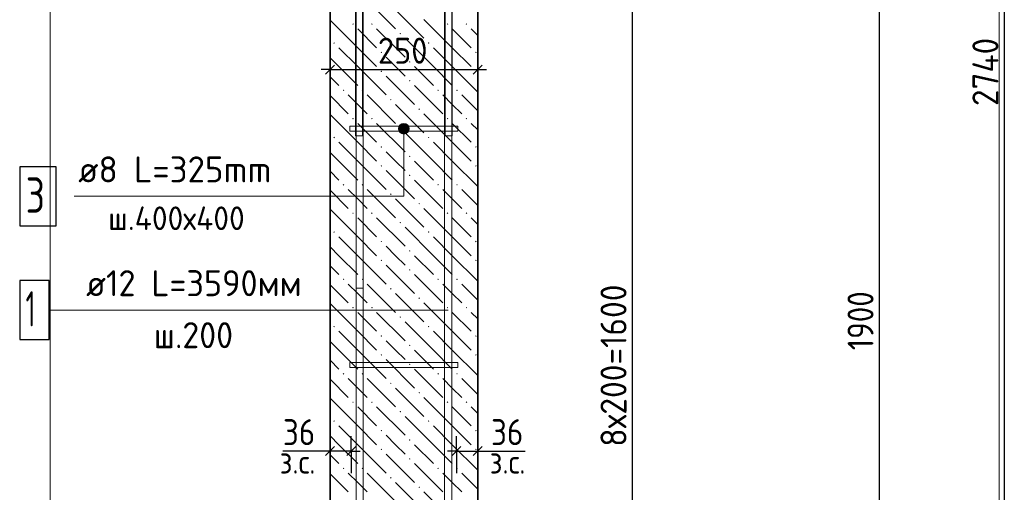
# Model space of a CAD drawing. Header units: millimetres. Extents: x 0 to 50400, y 0 to 35640.
# Tile 16 of 23: x 26469 to 36467, y 17424 to 22224. Entities that reach past the tile are written whole.
import ezdxf

# ---------------------------------------------------------------- set-up
doc = ezdxf.new("R2010")
doc.units = ezdxf.units.MM
doc.linetypes.add('______2', pattern=[324, 240, -84])
for name, color, linetype, lineweight in [('Standard', 7, 'Continuous', 25), ('Выпуски арматуры Г-обр.', 52, 'Continuous', 25), ('ЖБ Стена верхний уровень', 7, 'Continuous', 35), ('Позиционная метка линия выноска', 7, 'Continuous', 13)]:
    doc.layers.add(name, color=color, linetype=linetype, lineweight=lineweight)
doc.layers.add('Размерная выноска', color=7, linetype='Continuous')
for name, color, linetype, true_color in [('Стена обрамление П-обр.', 7, 'Continuous', 0xa0a0a0), ('Стена фоновая арматура Х1', 7, '______2', 0xa0a0a0), ('Стена фоновая затяжка С-обр.', 7, '______2', 0xa0a0a0)]:
    doc.layers.add(name, color=color, linetype=linetype, true_color=true_color)
doc.styles.add('ISOCPEUR', font='txt')

msp = doc.modelspace()

# ---------------------------------------------------------------- hatches: boundary and pattern name
at = {"layer": 'ЖБ Стена верхний уровень', "linetype": 'Continuous', "lineweight": 18, "transparency": 33554687}
for points in [[(29846.2, 22179), (29854, 22186.8), (29861.8, 22179), (29854, 22171.2)], [(30038.2, 22179), (30046, 22186.8), (30053.8, 22179), (30046, 22171.2)], [(30806.2, 22179), (30814, 22186.8), (30821.8, 22179), (30814, 22171.2)], [(30998.2, 22179), (31006, 22186.8), (31013.8, 22179), (31006, 22171.2)], [(30326.2, 22083), (30334, 22090.8), (30341.8, 22083), (30334, 22075.2)], [(29654.2, 21987), (29662, 21994.8), (29669.8, 21987), (29662, 21979.2)], [(30134.2, 21891), (30142, 21898.8), (30149.8, 21891), (30142, 21883.2)], [(30614.2, 21987), (30622, 21994.8), (30629.8, 21987), (30622, 21979.2)], [(31094.2, 21891), (31102, 21898.8), (31109.8, 21891), (31102, 21883.2)], [(30422.2, 21795), (30430, 21802.8), (30437.8, 21795), (30430, 21787.2)], [(30134.2, 21699), (30142, 21706.8), (30149.8, 21699), (30142, 21691.2)], [(31094.2, 21699), (31102, 21706.8), (31109.8, 21699), (31102, 21691.2)], [(30422.2, 21603), (30430, 21610.8), (30437.8, 21603), (30430, 21595.2)], [(29750.2, 21507), (29758, 21514.8), (29765.8, 21507), (29758, 21499.2)], [(29942.2, 21507), (29950, 21514.8), (29957.8, 21507), (29950, 21499.2)], [(30710.2, 21507), (30718, 21514.8), (30725.8, 21507), (30718, 21499.2)], [(30902.2, 21507), (30910, 21514.8), (30917.8, 21507), (30910, 21499.2)], [(30230.2, 21411), (30238, 21418.8), (30245.8, 21411), (30238, 21403.2)], [(30518.2, 21315), (30526, 21322.8), (30533.8, 21315), (30526, 21307.2)], [(29846.2, 21219), (29854, 21226.8), (29861.8, 21219), (29854, 21211.2)], [(30038.2, 21219), (30046, 21226.8), (30053.8, 21219), (30046, 21211.2)], [(30806.2, 21219), (30814, 21226.8), (30821.8, 21219), (30814, 21211.2)], [(30998.2, 21219), (31006, 21226.8), (31013.8, 21219), (31006, 21211.2)], [(30326.2, 21123), (30334, 21130.8), (30341.8, 21123), (30334, 21115.2)], [(29654.2, 21027), (29662, 21034.8), (29669.8, 21027), (29662, 21019.2)], [(30614.2, 21027), (30622, 21034.8), (30629.8, 21027), (30622, 21019.2)], [(30134.2, 20931), (30142, 20938.8), (30149.8, 20931), (30142, 20923.2)], [(31094.2, 20931), (31102, 20938.8), (31109.8, 20931), (31102, 20923.2)], [(30422.2, 20835), (30430, 20842.8), (30437.8, 20835), (30430, 20827.2)], [(30134.2, 20739), (30142, 20746.8), (30149.8, 20739), (30142, 20731.2)], [(31094.2, 20739), (31102, 20746.8), (31109.8, 20739), (31102, 20731.2)], [(30422.2, 20643), (30430, 20650.8), (30437.8, 20643), (30430, 20635.2)], [(29750.2, 20547), (29758, 20554.8), (29765.8, 20547), (29758, 20539.2)], [(29942.2, 20547), (29950, 20554.8), (29957.8, 20547), (29950, 20539.2)], [(30710.2, 20547), (30718, 20554.8), (30725.8, 20547), (30718, 20539.2)], [(30902.2, 20547), (30910, 20554.8), (30917.8, 20547), (30910, 20539.2)], [(30230.2, 20451), (30238, 20458.8), (30245.8, 20451), (30238, 20443.2)], [(30518.2, 20355), (30526, 20362.8), (30533.8, 20355), (30526, 20347.2)], [(29846.2, 20259), (29854, 20266.8), (29861.8, 20259), (29854, 20251.2)], [(30038.2, 20259), (30046, 20266.8), (30053.8, 20259), (30046, 20251.2)], [(30806.2, 20259), (30814, 20266.8), (30821.8, 20259), (30814, 20251.2)], [(30998.2, 20259), (31006, 20266.8), (31013.8, 20259), (31006, 20251.2)], [(30326.2, 20163), (30334, 20170.8), (30341.8, 20163), (30334, 20155.2)], [(29654.2, 20067), (29662, 20074.8), (29669.8, 20067), (29662, 20059.2)], [(30614.2, 20067), (30622, 20074.8), (30629.8, 20067), (30622, 20059.2)], [(30134.2, 19971), (30142, 19978.8), (30149.8, 19971), (30142, 19963.2)], [(31094.2, 19971), (31102, 19978.8), (31109.8, 19971), (31102, 19963.2)], [(30422.2, 19875), (30430, 19882.8), (30437.8, 19875), (30430, 19867.2)], [(30134.2, 19779), (30142, 19786.8), (30149.8, 19779), (30142, 19771.2)], [(31094.2, 19779), (31102, 19786.8), (31109.8, 19779), (31102, 19771.2)], [(30422.2, 19683), (30430, 19690.8), (30437.8, 19683), (30430, 19675.2)], [(29750.2, 19587), (29758, 19594.8), (29765.8, 19587), (29758, 19579.2)], [(29942.2, 19587), (29950, 19594.8), (29957.8, 19587), (29950, 19579.2)], [(30230.2, 19491), (30238, 19498.8), (30245.8, 19491), (30238, 19483.2)], [(30710.2, 19587), (30718, 19594.8), (30725.8, 19587), (30718, 19579.2)], [(30902.2, 19587), (30910, 19594.8), (30917.8, 19587), (30910, 19579.2)], [(30518.2, 19395), (30526, 19402.8), (30533.8, 19395), (30526, 19387.2)], [(29846.2, 19299), (29854, 19306.8), (29861.8, 19299), (29854, 19291.2)], [(30038.2, 19299), (30046, 19306.8), (30053.8, 19299), (30046, 19291.2)], [(30806.2, 19299), (30814, 19306.8), (30821.8, 19299), (30814, 19291.2)], [(30998.2, 19299), (31006, 19306.8), (31013.8, 19299), (31006, 19291.2)], [(30326.2, 19203), (30334, 19210.8), (30341.8, 19203), (30334, 19195.2)], [(29654.2, 19107), (29662, 19114.8), (29669.8, 19107), (29662, 19099.2)], [(30614.2, 19107), (30622, 19114.8), (30629.8, 19107), (30622, 19099.2)], [(30134.2, 19011), (30142, 19018.8), (30149.8, 19011), (30142, 19003.2)], [(31094.2, 19011), (31102, 19018.8), (31109.8, 19011), (31102, 19003.2)], [(30422.2, 18915), (30430, 18922.8), (30437.8, 18915), (30430, 18907.2)], [(30134.2, 18819), (30142, 18826.8), (30149.8, 18819), (30142, 18811.2)], [(31094.2, 18819), (31102, 18826.8), (31109.8, 18819), (31102, 18811.2)], [(30422.2, 18723), (30430, 18730.8), (30437.8, 18723), (30430, 18715.2)], [(29750.2, 18627), (29758, 18634.8), (29765.8, 18627), (29758, 18619.2)], [(29942.2, 18627), (29950, 18634.8), (29957.8, 18627), (29950, 18619.2)], [(30710.2, 18627), (30718, 18634.8), (30725.8, 18627), (30718, 18619.2)], [(30902.2, 18627), (30910, 18634.8), (30917.8, 18627), (30910, 18619.2)], [(30230.2, 18531), (30238, 18538.8), (30245.8, 18531), (30238, 18523.2)], [(30518.2, 18435), (30526, 18442.8), (30533.8, 18435), (30526, 18427.2)], [(29846.2, 18339), (29854, 18346.8), (29861.8, 18339), (29854, 18331.2)], [(30038.2, 18339), (30046, 18346.8), (30053.8, 18339), (30046, 18331.2)], [(30806.2, 18339), (30814, 18346.8), (30821.8, 18339), (30814, 18331.2)], [(30998.2, 18339), (31006, 18346.8), (31013.8, 18339), (31006, 18331.2)], [(30326.2, 18243), (30334, 18250.8), (30341.8, 18243), (30334, 18235.2)], [(29654.2, 18147), (29662, 18154.8), (29669.8, 18147), (29662, 18139.2)], [(30614.2, 18147), (30622, 18154.8), (30629.8, 18147), (30622, 18139.2)], [(30134.2, 18051), (30142, 18058.8), (30149.8, 18051), (30142, 18043.2)], [(31094.2, 18051), (31102, 18058.8), (31109.8, 18051), (31102, 18043.2)], [(30422.2, 17955), (30430, 17962.8), (30437.8, 17955), (30430, 17947.2)], [(30134.2, 17859), (30142, 17866.8), (30149.8, 17859), (30142, 17851.2)], [(31094.2, 17859), (31102, 17866.8), (31109.8, 17859), (31102, 17851.2)], [(30422.2, 17763), (30430, 17770.8), (30437.8, 17763), (30430, 17755.2)], [(29750.2, 17667), (29758, 17674.8), (29765.8, 17667), (29758, 17659.2)], [(29942.2, 17667), (29950, 17674.8), (29957.8, 17667), (29950, 17659.2)], [(30710.2, 17667), (30718, 17674.8), (30725.8, 17667), (30718, 17659.2)], [(30902.2, 17667), (30910, 17674.8), (30917.8, 17667), (30910, 17659.2)], [(30230.2, 17571), (30238, 17578.8), (30245.8, 17571), (30238, 17563.2)], [(30518.2, 17475), (30526, 17482.8), (30533.8, 17475), (30526, 17467.2)]]:
    msp.add_hatch(color=7, dxfattribs=at).paths.add_polyline_path(points, flags=16)
at = {"layer": 'Позиционная метка линия выноска', "linetype": 'Continuous', "lineweight": 13, "transparency": 33554687}
for points in [[(30316.5, 21116.8), (30424.5, 21116.8), (30417, 21143.8)], [(30316.5, 21116.8), (30417, 21143.8), (30324.1, 21143.8)], [(30324.1, 21089.8), (30424.5, 21116.8), (30316.5, 21116.8)], [(30324.1, 21143.8), (30417, 21143.8), (30397.5, 21163.2)], [(30324.1, 21143.8), (30397.5, 21163.2), (30343.5, 21163.2)], [(30324.1, 21089.8), (30417, 21089.8), (30424.5, 21116.8)], [(30343.5, 21163.2), (30397.5, 21163.2), (30370.5, 21170.8)], [(30343.5, 21070.4), (30417, 21089.8), (30324.1, 21089.8)], [(30343.5, 21070.4), (30397.5, 21070.4), (30417, 21089.8)], [(30397.5, 21070.4), (30343.5, 21070.4), (30370.5, 21062.8)]]:
    msp.add_hatch(color=7, dxfattribs=at).paths.add_polyline_path(points)

# ---------------------------------------------------------------- linework, layer by layer
at = {"layer": 'Standard', "color": 7, "linetype": 'Continuous', "lineweight": -3, "transparency": 33554687}
for p, q in [((36467.4, 29936.8), (36467.4, 13496.8)), ((36467.4, 29936.8), (36467.4, 13496.8)), ((29620.5, 21716.8), (29620.5, 21866.8)), ((31120.5, 21716.8), (31120.5, 21866.8)), ((29620.5, 21716.8), (29530.5, 21716.8)), ((29620.5, 21716.8), (29620.5, 21566.8)), ((29620.5, 21716.8), (31120.5, 21716.8)), ((31120.5, 21716.8), (31120.5, 21566.8)), ((31120.5, 21716.8), (31210.5, 21716.8)), ((29620.5, 17842.9), (29620.5, 17992.9)), ((29836.5, 17842.9), (29836.5, 17992.9)), ((30904.5, 17842.9), (30904.5, 17992.9)), ((31120.5, 17842.9), (31120.5, 17992.9)), ((29620.5, 17842.9), (29530.5, 17842.9)), ((29620.5, 17842.9), (29620.5, 17692.9)), ((29620.5, 17842.9), (29620.5, 17842.9)), ((29836.5, 17842.9), (29620.5, 17842.9)), ((29836.5, 17842.9), (29836.5, 17692.9)), ((29836.5, 17842.9), (29836.5, 17617.7)), ((29836.5, 17842.9), (29926.5, 17842.9)), ((30904.5, 17842.9), (30814.5, 17842.9)), ((30904.5, 17842.9), (30904.5, 17692.9)), ((30904.5, 17842.9), (30904.5, 17617.7)), ((30904.5, 17842.9), (31120.5, 17842.9)), ((31120.5, 17842.9), (31120.5, 17692.9)), ((31120.5, 17842.9), (31120.5, 17842.9)), ((31120.5, 17842.9), (31210.5, 17842.9))]:
    msp.add_line(p, q, dxfattribs=at)
at = {"layer": 'Standard', "color": 7, "linetype": 'Continuous', "lineweight": 25, "transparency": 33554687}
for p, q in [((29575.5, 21671.8), (29665.5, 21761.8)), ((31075.5, 21671.8), (31165.5, 21761.8)), ((29665.5, 17887.9), (29575.5, 17797.9)), ((29881.5, 17887.9), (29791.5, 17797.9)), ((30859.5, 17797.9), (30949.5, 17887.9)), ((31075.5, 17797.9), (31165.5, 17887.9))]:
    msp.add_line(p, q, dxfattribs=at)
at = {"layer": 'Standard', "color": 254, "linetype": 'Continuous', "lineweight": 13, "true_color": 0xc4c4ff, "transparency": 33554687}
msp.add_lwpolyline([(26780.1, 9827.7), (36415.8, 9827.7), (36415.8, 32627.7), (26780.1, 32627.7), (26780.1, 9827.7)], dxfattribs=at)
at = {"layer": 'Standard', "color": 7, "linetype": 'Continuous', "lineweight": -3, "transparency": 33554687}
for points in [[(35199.5, 13496.8), (35199.5, 18786.7), (35199.5, 18786.7), (35199.5, 24896.8)], [(32691.3, 13976.8), (32691.3, 14055.1), (32691.3, 14055.1), (32691.3, 14188.4), (32691.3, 14188.4), (32691.3, 14247.3), (32691.3, 14247.3), (32691.3, 14484.1), (32691.3, 14484.1), (32691.3, 23564.8)]]:
    msp.add_lwpolyline(points, dxfattribs=at)
at = {"layer": 'Выпуски арматуры Г-обр.', "color": 251, "linetype": '______2', "lineweight": 13, "true_color": 0x656565, "transparency": 33554687}
msp.add_lwpolyline([(29956.5, 19496.8), (29956.5, 11594.8), (28714.5, 11594.8), (28714.5, 11666.8), (29884.5, 11666.8), (29884.5, 19496.8), (29956.5, 19496.8)], dxfattribs=at)
at = {"layer": 'ЖБ Стена верхний уровень', "color": 7, "linetype": 'Continuous', "lineweight": 35, "transparency": 33554687}
for p, q in [((29620.5, 26696.8), (29620.5, 13496.8)), ((31120.5, 13496.8), (31120.5, 26696.8)), ((29620.5, 21018.1), (29620.5, 20846.8)), ((31120.5, 20846.8), (31120.5, 21026.8))]:
    msp.add_line(p, q, dxfattribs=at)
at = {"layer": 'ЖБ Стена верхний уровень', "color": 9, "linetype": 'Continuous', "lineweight": 18, "true_color": 0xc7c7c7, "transparency": 33554687}
for p, q in [((29998, 22419), (30286, 22131)), ((30286, 22323), (30574, 22035)), ((29902, 21939), (29620.5, 22220.5)), ((30862, 21939), (30574, 22227)), ((29902, 22131), (30094, 21939)), ((30094, 22131), (30382, 21843)), ((30862, 22131), (31054, 21939)), ((31054, 22131), (31120.5, 22064.5)), ((30670, 21747), (30382, 22035)), ((29710, 21939), (29902, 21747)), ((29902, 21939), (30094, 21747)), ((30670, 21939), (30862, 21747)), ((30862, 21939), (31054, 21747)), ((29710, 21747), (29620.5, 21836.5)), ((30286, 21747), (30190, 21843)), ((29710, 21747), (29902, 21555)), ((29902, 21747), (30190, 21459)), ((30382, 21651), (30286, 21747)), ((30478, 21747), (30670, 21555)), ((30670, 21747), (30862, 21555)), ((30862, 21747), (31120.5, 21488.5)), ((29620.5, 21644.5), (29710, 21555)), ((30190, 21651), (30478, 21363)), ((30478, 21555), (30766, 21267)), ((29620.5, 21452.5), (29806, 21267)), ((29902, 21363), (29806, 21459)), ((29998, 21459), (30286, 21171)), ((30862, 21363), (30766, 21459)), ((30958, 21459), (31120.5, 21296.5)), ((29998, 21267), (29902, 21363)), ((30286, 21363), (30574, 21075)), ((30958, 21267), (30862, 21363)), ((29902, 20979), (29620.5, 21260.5)), ((30862, 20979), (30574, 21267)), ((29902, 21171), (30094, 20979)), ((30094, 21171), (30382, 20883)), ((30862, 21171), (31054, 20979)), ((31054, 21171), (31120.5, 21104.5)), ((30670, 20787), (30382, 21075)), ((29710, 20979), (29902, 20787)), ((29902, 20979), (30094, 20787)), ((30670, 20979), (30862, 20787)), ((30862, 20979), (31054, 20787)), ((29710, 20787), (29620.5, 20876.5)), ((30286, 20787), (30190, 20883)), ((29710, 20787), (29902, 20595)), ((29902, 20787), (30190, 20499)), ((30382, 20691), (30286, 20787)), ((30478, 20787), (30670, 20595)), ((30670, 20787), (30862, 20595)), ((30862, 20787), (31120.5, 20528.5)), ((29620.5, 20684.5), (29710, 20595)), ((30190, 20691), (30478, 20403)), ((29902, 20403), (29806, 20499)), ((29998, 20499), (30286, 20211)), ((30478, 20595), (30766, 20307)), ((30862, 20403), (30766, 20499)), ((30958, 20499), (31120.5, 20336.5)), ((29620.5, 20492.5), (29806, 20307)), ((29998, 20307), (29902, 20403)), ((30286, 20403), (30574, 20115)), ((30958, 20307), (30862, 20403)), ((29902, 20019), (29620.5, 20300.5)), ((30862, 20019), (30574, 20307)), ((29902, 20211), (30094, 20019)), ((30094, 20211), (30382, 19923)), ((30862, 20211), (31054, 20019)), ((31054, 20211), (31120.5, 20144.5)), ((30670, 19827), (30382, 20115)), ((29710, 20019), (29902, 19827)), ((29902, 20019), (30094, 19827)), ((30670, 20019), (30862, 19827)), ((30862, 20019), (31054, 19827)), ((29710, 19827), (29620.5, 19916.5)), ((30286, 19827), (30190, 19923)), ((29710, 19827), (29902, 19635)), ((29902, 19827), (30190, 19539)), ((30382, 19731), (30286, 19827)), ((30478, 19827), (30670, 19635)), ((30670, 19827), (30862, 19635)), ((30862, 19827), (31120.5, 19568.5)), ((29620.5, 19724.5), (29710, 19635)), ((30190, 19731), (30478, 19443)), ((30478, 19635), (30766, 19347)), ((29620.5, 19532.5), (29806, 19347)), ((29902, 19443), (29806, 19539)), ((29998, 19539), (30286, 19251)), ((30862, 19443), (30766, 19539)), ((30958, 19539), (31120.5, 19376.5)), ((29998, 19347), (29902, 19443)), ((30286, 19443), (30574, 19155)), ((30958, 19347), (30862, 19443)), ((29902, 19059), (29620.5, 19340.5)), ((30862, 19059), (30574, 19347)), ((29902, 19251), (30094, 19059)), ((30094, 19251), (30382, 18963)), ((30862, 19251), (31054, 19059)), ((31054, 19251), (31120.5, 19184.5)), ((30670, 18867), (30382, 19155)), ((29710, 19059), (29902, 18867)), ((29902, 19059), (30094, 18867)), ((30670, 19059), (30862, 18867)), ((30862, 19059), (31054, 18867)), ((29710, 18867), (29620.5, 18956.5)), ((30286, 18867), (30190, 18963)), ((29710, 18867), (29902, 18675)), ((29902, 18867), (30190, 18579)), ((30382, 18771), (30286, 18867)), ((30478, 18867), (30670, 18675)), ((30670, 18867), (30862, 18675)), ((30862, 18867), (31120.5, 18608.5)), ((29620.5, 18764.5), (29710, 18675)), ((30190, 18771), (30478, 18483)), ((30478, 18675), (30766, 18387)), ((29620.5, 18572.5), (29806, 18387)), ((29902, 18483), (29806, 18579)), ((29998, 18579), (30286, 18291)), ((30862, 18483), (30766, 18579)), ((30958, 18579), (31120.5, 18416.5)), ((29998, 18387), (29902, 18483)), ((30286, 18483), (30574, 18195)), ((30958, 18387), (30862, 18483)), ((29902, 18099), (29620.5, 18380.5)), ((30862, 18099), (30574, 18387)), ((29902, 18291), (30094, 18099)), ((30094, 18291), (30382, 18003)), ((30862, 18291), (31054, 18099)), ((31054, 18291), (31120.5, 18224.5)), ((29710, 18099), (29902, 17907)), ((29902, 18099), (30094, 17907)), ((30670, 17907), (30382, 18195)), ((30670, 18099), (30862, 17907)), ((30862, 18099), (31054, 17907)), ((29710, 17907), (29620.5, 17996.5)), ((30286, 17907), (30190, 18003)), ((29710, 17907), (29902, 17715)), ((29902, 17907), (30190, 17619)), ((30382, 17811), (30286, 17907)), ((30478, 17907), (30670, 17715)), ((30670, 17907), (30862, 17715)), ((30862, 17907), (31120.5, 17648.5)), ((29620.5, 17804.5), (29710, 17715)), ((30190, 17811), (30478, 17523)), ((30478, 17715), (30766, 17427)), ((29620.5, 17612.5), (29806, 17427)), ((29902, 17523), (29806, 17619)), ((29998, 17619), (30286, 17331)), ((30862, 17523), (30766, 17619)), ((30958, 17619), (31120.5, 17456.5)), ((29998, 17427), (29902, 17523)), ((30286, 17523), (30574, 17235)), ((30958, 17427), (30862, 17523)), ((30862, 17139), (30574, 17427))]:
    msp.add_line(p, q, dxfattribs=at)
at = {"layer": 'Позиционная метка линия выноска', "color": 7, "linetype": 'Continuous', "lineweight": 13, "transparency": 33554687}
for p, q in [((30316.5, 21116.8), (30316.5, 21116.8)), ((30370.5, 21170.8), (30370.5, 21170.8)), ((30424.5, 21116.8), (30424.5, 21116.8)), ((30370.5, 21062.8), (30370.5, 21062.8)), ((26769.5, 19274.8), (30820.5, 19274.8))]:
    msp.add_line(p, q, dxfattribs=at)
msp.add_lwpolyline([(27021.5, 20430.7), (30370.5, 20430.7), (30370.5, 21116.8)], dxfattribs=at)
msp.add_circle((30370.5, 21116.8), 54, dxfattribs=at)
at = {"layer": 'Размерная выноска', "color": 7, "linetype": 'Continuous', "lineweight": -3, "transparency": 33554687}
for p, q in [((29620.5, 17842.9), (29140.5, 17842.9)), ((31120.5, 17842.9), (31600.5, 17842.9))]:
    msp.add_line(p, q, dxfattribs=at)
at = {"layer": 'Стена обрамление П-обр.', "color": 38, "linetype": 'Continuous', "lineweight": 13, "true_color": 0x5f1e0f, "transparency": 33554687}
for points in [[(29950.5, 24464.8), (29950.5, 21044.8), (29878.5, 21044.8), (29878.5, 24469.8)], [(30862.5, 24469.8), (30862.5, 21044.8), (30790.5, 21044.8)], [(30790.5, 21044.8), (30790.5, 24464.8)]]:
    msp.add_lwpolyline(points, dxfattribs=at)
at = {"layer": 'Стена фоновая арматура Х1', "color": 7, "linetype": 'Continuous', "lineweight": 18, "transparency": 33554687}
for points in [[(29884.5, 13496.8), (29884.5, 30758.8), (34156.5, 30758.8), (34156.5, 30686.8), (29956.5, 30686.8), (29956.5, 13496.8), (29884.5, 13496.8)], [(30784.5, 13496.8), (30784.5, 30638.8), (35176.5, 30638.8), (35176.5, 30566.8), (30856.5, 30566.8), (30856.5, 13496.8), (30784.5, 13496.8)]]:
    msp.add_lwpolyline(points, dxfattribs=at)
at = {"layer": 'Стена фоновая арматура Х1', "color": 7, "linetype": 'Continuous', "lineweight": 25, "transparency": 33554687}
msp.add_lwpolyline([(26469.5, 18974.8), (26769.5, 18974.8), (26769.5, 19574.8), (26469.5, 19574.8), (26469.5, 18974.8)], dxfattribs=at)
at = {"layer": 'Стена фоновая затяжка С-обр.', "color": 98, "linetype": 'Continuous', "lineweight": 13, "true_color": 0x005000, "transparency": 33554687}
for points in [[(29821.5, 21140.8), (30919.5, 21140.8), (30919.5, 21092.8), (29821.5, 21092.8), (29821.5, 21140.8)], [(29821.5, 18740.8), (30919.5, 18740.8), (30919.5, 18692.8), (29821.5, 18692.8), (29821.5, 18740.8)]]:
    msp.add_lwpolyline(points, dxfattribs=at)
at = {"layer": 'Стена фоновая затяжка С-обр.', "color": 7, "linetype": 'Continuous', "lineweight": 25, "transparency": 33554687}
msp.add_lwpolyline([(26469.5, 20130.7), (26841.5, 20130.7), (26841.5, 20730.7), (26469.5, 20730.7), (26469.5, 20130.7)], dxfattribs=at)

# ---------------------------------------------------------------- texts
at = {"layer": 'Standard', "color": 7, "linetype": 'Continuous', "lineweight": 25, "transparency": 33554687, "char_height": 264, "attachment_point": 7, "style": 'ISOCPEUR'}
for s, insert, width in [('\\W0.91;250', (30106.5, 21776.8), 674.377), ('\\W0.87;36', (29142.3, 17902.9), 484.718), ('\\W0.87;36', (31255.5, 17902.9), 484.718)]:
    msp.add_mtext(s, dxfattribs=dict(at, insert=insert, width=width))
at = {"layer": 'Standard', "color": 7, "linetype": 'Continuous', "lineweight": 25, "transparency": 33554687, "char_height": 264, "attachment_point": 7, "rotation": 90, "style": 'ISOCPEUR'}
for s, insert, width in [('\\W0.93;2740', (36407.4, 21347.2), 888.447), ('\\W0.93;2740', (36407.4, 21347.2), 888.447), ('\\W0.94;8х200=1600', (32631.3, 17886.4), 1918.46), ('\\W0.87;1900', (35139.5, 18866.8), 800.283)]:
    msp.add_mtext(s, dxfattribs=dict(at, insert=insert, width=width))
at = {"layer": 'Standard', "color": 7, "linetype": 'Continuous', "lineweight": 18, "transparency": 33554687, "char_height": 240, "attachment_point": 7, "style": 'ISOCPEUR'}
for s, insert, width in [('\\W0.97;ш.400х400', (27366.6, 20087.2), 1627.255), ('\\W0.90;з.с.', (29109.4, 17613.7), 551.93), ('\\W0.90;з.с.', (31242.1, 17613.7), 551.939)]:
    msp.add_mtext(s, dxfattribs=dict(at, insert=insert, width=width))
at = {"layer": 'Стена фоновая арматура Х1', "color": 7, "linetype": 'Continuous', "lineweight": 13, "transparency": 33554687, "attachment_point": 7, "style": 'ISOCPEUR'}
for s, insert, char_height, width in [('\\W0.96;ø12 L=3590мм ', (27143.6, 19415.6), 264, 2527.611), ('\\W0.56;1', (26529.5, 19106.8), 360, 280), ('\\W0.95;ш.200 ', (27830, 18887.6), 264, 1154.563)]:
    msp.add_mtext(s, dxfattribs=dict(at, insert=insert, char_height=char_height, width=width))
at = {"layer": 'Стена фоновая затяжка С-обр.', "color": 7, "linetype": 'Continuous', "lineweight": 13, "transparency": 33554687, "attachment_point": 7, "style": 'ISOCPEUR'}
for s, insert, char_height, width in [('\\W0.98;ø8 L=325mm ', (27063.3, 20571.5), 264, 2266.234), ('\\W0.78;3', (26529.5, 20262.7), 360, 391.676)]:
    msp.add_mtext(s, dxfattribs=dict(at, insert=insert, char_height=char_height, width=width))

doc.saveas('drawing.dxf')
